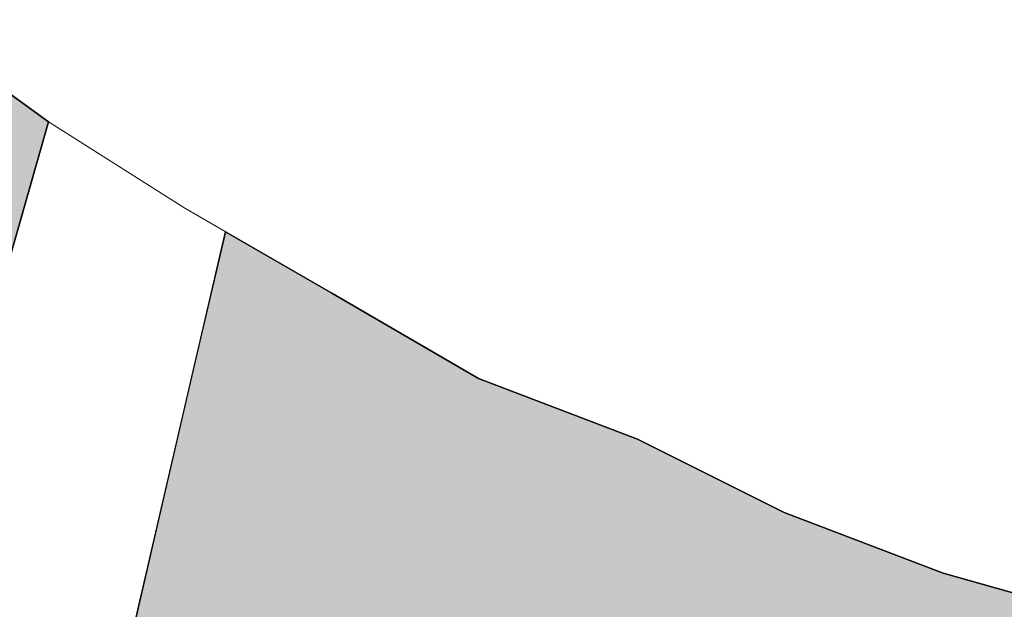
# Model space of a CAD drawing. Header units: millimetres. Extents: x -79464 to -76785, y -3788210 to -3782955.
# Tile 30 of 131: x -78333.66 to -78331.13, y -3785142.75 to -3785141.24. Entities that reach past the tile are written whole.
import ezdxf

# ---------------------------------------------------------------- set-up
doc = ezdxf.new("R2010")
doc.units = ezdxf.units.MM
doc.header["$LTSCALE"] = 8
doc.header["$MEASUREMENT"] = 0
doc.layers.add('VPM TEMPLATE', color=7, linetype='Continuous')

msp = doc.modelspace()

# ---------------------------------------------------------------- hatches: boundary and pattern name
at = {"layer": 'VPM TEMPLATE'}
for color, points in [(7, [(-78333.1105, -3785138.0736), (-78333.2996, -3785137.6379), (-78333.4566, -3785137.1691), (-78333.6136, -3785136.7334), (-78333.7706, -3785136.2965), (-78333.8967, -3785135.8289), (-78334.0216, -3785135.392), (-78334.9017, -3785135.7663), (-78335.6867, -3785136.1713), (-78336.3469, -3785136.6082), (-78336.9118, -3785137.0758), (-78337.3828, -3785137.5434), (-78337.6968, -3785138.0736), (-78337.9169, -3785138.6038), (-78337.9799, -3785139.134), (-78337.886, -3785139.6642), (-78337.6659, -3785140.1944), (-78337.3198, -3785140.662), (-78336.8488, -3785141.1615), (-78336.2838, -3785141.5984), (-78335.5606, -3785142.0034), (-78334.7756, -3785142.3777), (-78333.8967, -3785142.7201), (-78333.8015, -3785142.2525), (-78333.6767, -3785141.8168), (-78333.5862, -3785141.5013), (-78333.9276, -3785141.2547), (-78333.3938, -3785140.1949), (-78333.2052, -3785140.2885), (-78332.6716, -3785138.9607), (-78332.8917, -3785138.5424)]), (3, [(-78335.5606, -3785142.0034), (-78336.2838, -3785141.5984), (-78336.8488, -3785141.1615), (-78337.3198, -3785140.662), (-78337.6659, -3785140.1944), (-78337.886, -3785139.6642), (-78337.9799, -3785139.134), (-78337.9169, -3785138.6038), (-78337.6968, -3785138.0736), (-78337.3828, -3785137.5434), (-78336.9118, -3785137.0758), (-78336.3469, -3785136.6082), (-78335.6867, -3785136.1713), (-78334.9017, -3785135.7663), (-78334.0216, -3785135.392), (-78333.8967, -3785135.8289), (-78333.7706, -3785136.2965), (-78333.6136, -3785136.7334), (-78333.4566, -3785137.1691), (-78333.2996, -3785137.6379), (-78333.1105, -3785138.0736), (-78332.8917, -3785138.5424), (-78332.6716, -3785138.9607), (-78333.2052, -3785140.2885), (-78333.3938, -3785140.1949), (-78333.9276, -3785141.2547), (-78333.5862, -3785141.5013), (-78333.8015, -3785142.2525), (-78333.8967, -3785142.7201), (-78334.7756, -3785142.3777)]), (7, [(-78332.0745, -3785142.3151), (-78332.4825, -3785142.1592), (-78332.8595, -3785141.9408), (-78333.1319, -3785141.783), (-78333.2057, -3785142.0967), (-78333.2996, -3785142.5029), (-78333.3936, -3785142.9079), (-78332.9856, -3785143.0012), (-78332.6086, -3785143.0944), (-78332.2006, -3785143.1889), (-78331.7605, -3785143.2822), (-78331.3513, -3785143.3755), (-78330.9434, -3785143.4381), (-78330.5033, -3785143.5007), (-78330.0644, -3785143.5633), (-78330.2214, -3785143.3448), (-78330.3784, -3785143.1263), (-78330.562, -3785142.8709), (-78330.8494, -3785142.7827), (-78331.2895, -3785142.6588), (-78331.6975, -3785142.5029)]), (3, [(-78330.0644, -3785143.5633), (-78330.5033, -3785143.5007), (-78330.9434, -3785143.4381), (-78331.3513, -3785143.3755), (-78331.7605, -3785143.2822), (-78332.2006, -3785143.1889), (-78332.6086, -3785143.0944), (-78332.9856, -3785143.0012), (-78333.3936, -3785142.9079), (-78333.1319, -3785141.783), (-78332.8595, -3785141.9408), (-78332.4825, -3785142.1592), (-78332.0745, -3785142.3151), (-78331.6975, -3785142.5029), (-78331.2895, -3785142.6588), (-78330.8494, -3785142.7827), (-78330.562, -3785142.8709)])]:
    msp.add_hatch(color=color, dxfattribs=at).paths.add_polyline_path(points, flags=0)

# ---------------------------------------------------------------- linework, layer by layer
at = {"layer": 'VPM TEMPLATE', "color": 7, "lineweight": 18}
for p, q in [((-78333.9276, -3785141.2547), (-78333.5827, -3785141.5039)), ((-78333.5862, -3785141.5013), (-78333.6767, -3785141.8168)), ((-78333.5827, -3785141.5039), (-78333.2366, -3785141.7223)), ((-78333.2366, -3785141.7223), (-78332.8595, -3785141.9408)), ((-78333.1319, -3785141.783), (-78333.2057, -3785142.0967)), ((-78332.8595, -3785141.9408), (-78332.4825, -3785142.1592)), ((-78333.2057, -3785142.0967), (-78333.2996, -3785142.5029)), ((-78332.4825, -3785142.1592), (-78332.0745, -3785142.3151)), ((-78332.0745, -3785142.3151), (-78331.6975, -3785142.5029)), ((-78333.2996, -3785142.5029), (-78333.3936, -3785142.9079)), ((-78331.6975, -3785142.5029), (-78331.2895, -3785142.6588)), ((-78331.2895, -3785142.6588), (-78330.8494, -3785142.7827))]:
    msp.add_line(p, q, dxfattribs=at)
at = {"layer": 'VPM TEMPLATE', "color": 7}
for points in [[(-78337.9169, -3785138.6038), (-78337.9799, -3785139.134), (-78337.886, -3785139.6642), (-78337.6659, -3785140.1944), (-78337.3198, -3785140.662), (-78336.8488, -3785141.1615), (-78336.2838, -3785141.5984), (-78335.5606, -3785142.0034), (-78334.7756, -3785142.3777), (-78333.8967, -3785142.7201), (-78333.8015, -3785142.2525), (-78333.6767, -3785141.8168), (-78333.5862, -3785141.5013), (-78333.9276, -3785141.2547), (-78333.3938, -3785140.1949), (-78333.2052, -3785140.2885), (-78332.6716, -3785138.9607), (-78332.8917, -3785138.5424)], [(-78332.0745, -3785142.3151), (-78332.4825, -3785142.1592), (-78332.8595, -3785141.9408), (-78333.1319, -3785141.783), (-78333.2057, -3785142.0967), (-78333.2996, -3785142.5029), (-78333.3936, -3785142.9079), (-78332.9856, -3785143.0012), (-78332.6086, -3785143.0944), (-78332.2006, -3785143.1889), (-78331.7605, -3785143.2822), (-78331.3513, -3785143.3755), (-78330.9434, -3785143.4381), (-78330.5033, -3785143.5007), (-78330.0644, -3785143.5633), (-78330.2214, -3785143.3448), (-78330.3784, -3785143.1263), (-78330.562, -3785142.8709), (-78330.8494, -3785142.7827), (-78331.2895, -3785142.6588), (-78331.6975, -3785142.5029), (-78332.0745, -3785142.3151), (-78332.0745, -3785142.3151)]]:
    msp.add_lwpolyline(points, dxfattribs=at)
at = {"layer": 'VPM TEMPLATE', "color": 3}
for points in [[(-78332.8917, -3785138.5424), (-78332.6716, -3785138.9607), (-78333.2052, -3785140.2885), (-78333.3938, -3785140.1949), (-78333.9276, -3785141.2547), (-78333.5862, -3785141.5013), (-78333.8015, -3785142.2525), (-78333.8967, -3785142.7201), (-78334.7756, -3785142.3777), (-78335.5606, -3785142.0034)], [(-78330.0644, -3785143.5633), (-78330.5033, -3785143.5007), (-78330.9434, -3785143.4381), (-78331.3513, -3785143.3755), (-78331.7605, -3785143.2822), (-78332.2006, -3785143.1889), (-78332.6086, -3785143.0944), (-78332.9856, -3785143.0012), (-78333.3936, -3785142.9079), (-78333.1319, -3785141.783), (-78332.8595, -3785141.9408), (-78332.4825, -3785142.1592), (-78332.0745, -3785142.3151), (-78331.6975, -3785142.5029), (-78331.2895, -3785142.6588), (-78330.8494, -3785142.7827), (-78330.562, -3785142.8709), (-78330.0644, -3785143.5633), (-78330.0644, -3785143.5633)]]:
    msp.add_lwpolyline(points, dxfattribs=at)

doc.saveas('drawing.dxf')
